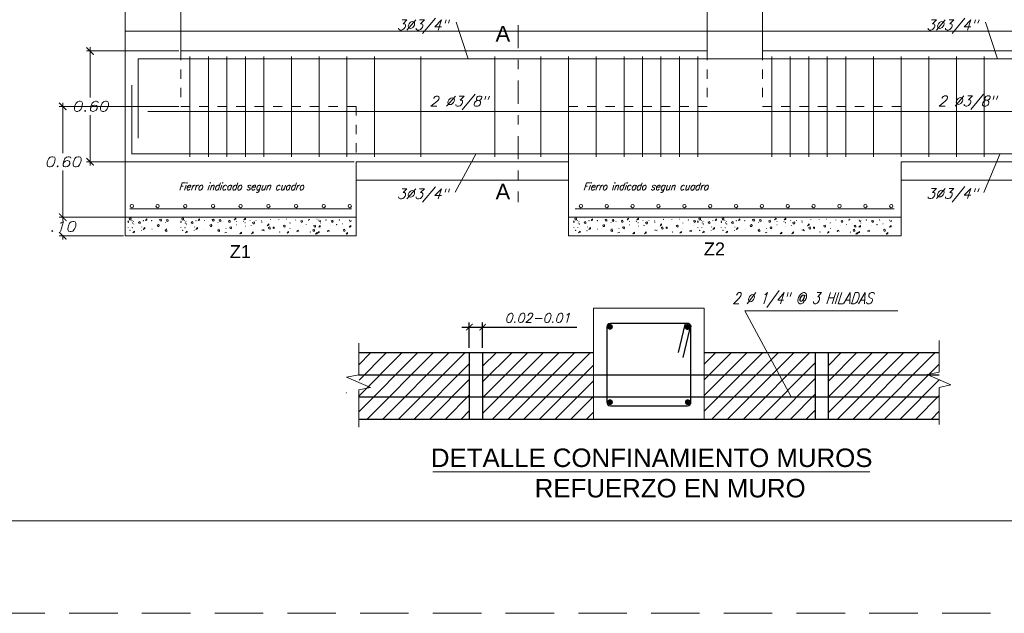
# Model space of a CAD drawing. Header units: metres. Extents: x -11 to 490, y -19 to 215.
# Tile 2 of 73: x 8.19 to 18.85, y -6.59 to -0.16. Entities that reach past the tile are written whole.
import ezdxf
from ezdxf.enums import TextEntityAlignment as Align

# ---------------------------------------------------------------- set-up
doc = ezdxf.new("R2010")
doc.units = ezdxf.units.M
for name, pattern in [('DASHDOT2', [0.5, 0.25, -0.125, 0, -0.125]), ('DASHED', [19.05, 12.7, -6.35]), ('HIDDEN', [0.375, 0.25, -0.125])]:
    doc.linetypes.add(name, pattern=pattern)
for name, color, linetype, lineweight in [('ARMADURA', 4, 'Continuous', 25), ('COTAS', 9, 'Continuous', 13), ('LAYER2', 1, 'Continuous', 20), ('PL0.15', 1, 'Continuous', 15), ('pl0.25', 2, 'Continuous', 25), ('Pluma 0.2', 252, 'Continuous', 20), ('PLUMA 0.25', 2, 'Continuous', 25), ('Pluma Nº 0.1', 1, 'Continuous', 9), ('TEXTO', 14, 'Continuous', 40), ('Textos', 7, 'Continuous', 0)]:
    doc.layers.add(name, color=color, linetype=linetype, lineweight=lineweight)
for name, color, linetype in [('CIMENTACION', 7, 'Continuous'), ('Cimentación Corte', 2, 'Continuous'), ('FIERRO', 5, 'Continuous'), ('LAYER8', 21, 'Continuous'), ('VIGAS', 2, 'Continuous')]:
    doc.layers.add(name, color=color, linetype=linetype)
doc.layers.add('no se imprime', color=8, linetype='DASHED', plot=False)
doc.layers.add('VIGAS DE CIMENTACION', color=6, linetype='Continuous', lineweight=30, true_color=0xff00ff)
doc.styles.add('ARIAL', font='arial.ttf', dxfattribs={"width": 0.95})
doc.styles.add('ARIALREG', font='arial.ttf')
doc.styles.add('INDICACIONES', font='romans.shx', dxfattribs={"width": 1.2, "oblique": 15})
doc.styles.add('S', font='romans.shx', dxfattribs={"oblique": 15})
doc.styles.add('SANSSERIFBOLD', font='arial.ttf')
doc.styles.add('STYLE5', font='romans.shx', dxfattribs={"width": 0.8})
doc.dimstyles.new('1-25', dxfattribs={"dimtxt": 0.08, "dimasz": 0.09, "dimexe": 0.09, "dimexo": 0.15, "dimgap": 0.05, "dimtad": 1, "dimtih": 1, "dimtoh": 1, "dimlfac": 0.4, "dimzin": 4, "dimdsep": 46, "dimtxsty": 'S', "dimblk1": 'OBLIQUE', "dimblk2": 'OBLIQUE', "dimsah": 1, "dimcen": 0.06, "dimdle": 0.1, "dimclrd": 1, "dimclre": 1, "dimclrt": 3, "dimadec": 0, "dimazin": 0, "dimtfac": 1, "dimtix": 1, "dimtmove": 0, "dimatfit": 3, "dimldrblk": 'OBLIQUE', "dimfxl": 1, "dimtolj": 1, "dimtzin": 0, "dimarcsym": 0})
doc.dimstyles.new('PLANTA-25', dxfattribs={"dimtxt": 0.085, "dimasz": 0.045, "dimexe": 0.04, "dimexo": 0.02, "dimgap": 0.018, "dimtad": 1, "dimtih": 1, "dimtoh": 1, "dimlfac": 0.5, "dimzin": 4, "dimdsep": 46, "dimtxsty": 'INDICACIONES', "dimblk": 'ARCHTICK', "dimcen": 0, "dimdle": 0.04, "dimclrd": 1, "dimclre": 1, "dimclrt": 3, "dimadec": 0, "dimazin": 0, "dimtfac": 1, "dimtmove": 2, "dimatfit": 3, "dimfxl": 1, "dimtolj": 1, "dimtzin": 4, "dimlwd": 5, "dimlwe": 5, "dimarcsym": 0})
pattern_1 = [(45, (-18.29816, 5.49019), (-0.0848528, 0.0848528), [])]

# ---------------------------------------------------------------- blocks, each defined once
blk = doc.blocks.new('_ARCHTICK')
at = {"color": 0, "linetype": 'ByBlock', "const_width": 0.15}
blk.add_lwpolyline([(-0.5, -0.5), (0.5, 0.5)], dxfattribs=at)
blk = doc.blocks.new('*D392')
at = {"layer": 'Defpoints', "color": 0, "lineweight": 5, "ltscale": 0.25, "transparency": 16777216}
for p in [(9.929, -1.098), (8.652, -2.298), (9.929, -2.298)]:
    blk.add_point(p, dxfattribs=at)
at = {"layer": 'Pluma Nº 0.1', "color": 1, "lineweight": 5, "ltscale": 0.25, "transparency": 16777216}
for p, q in [((8.652, -1.058), (8.652, -1.603)), ((9.909, -1.098), (8.612, -1.098)), ((8.652, -2.338), (8.652, -1.793)), ((9.909, -2.298), (8.612, -2.298))]:
    blk.add_line(p, q, dxfattribs=at)
at = {"layer": 'Pluma Nº 0.1', "color": 1, "lineweight": 5, "ltscale": 0.25, "transparency": 16777216, "xscale": 0.08, "yscale": 0.08, "zscale": 0.08}
for p, rotation in [((8.652, -1.098), 90), ((8.652, -2.298), 270)]:
    blk.add_blockref('_ARCHTICK', p, dxfattribs=dict(at, rotation=rotation))
at = {"layer": 'Pluma Nº 0.1', "color": 3, "ltscale": 0.25, "transparency": 16777216, "insert": (8.652, -1.698), "char_height": 0.11, "attachment_point": 5, "style": 'INDICACIONES'}
blk.add_mtext('\\A1;0.60', dxfattribs=at)
blk = doc.blocks.new('*D393')
at = {"layer": 'Defpoints', "color": 0, "lineweight": 5, "ltscale": 0.25, "transparency": 16777216}
for p in [(9.929, -0.498), (8.948, -1.698), (11.829, -1.698)]:
    blk.add_point(p, dxfattribs=at)
at = {"layer": 'Pluma Nº 0.1', "color": 1, "lineweight": 5, "ltscale": 0.25, "transparency": 16777216}
for p, q in [((9.909, -0.498), (8.908, -0.498)), ((8.948, -0.458), (8.948, -1.003)), ((8.948, -1.738), (8.948, -1.193)), ((11.809, -1.698), (8.908, -1.698))]:
    blk.add_line(p, q, dxfattribs=at)
at = {"layer": 'Pluma Nº 0.1', "color": 1, "lineweight": 5, "ltscale": 0.25, "transparency": 16777216, "xscale": 0.08, "yscale": 0.08, "zscale": 0.08}
for p, rotation in [((8.948, -0.498), 90), ((8.948, -1.698), 270)]:
    blk.add_blockref('_ARCHTICK', p, dxfattribs=dict(at, rotation=rotation))
at = {"layer": 'Pluma Nº 0.1', "color": 3, "ltscale": 0.25, "transparency": 16777216, "insert": (8.948, -1.098), "char_height": 0.11, "attachment_point": 5, "style": 'INDICACIONES'}
blk.add_mtext('\\A1;0.60', dxfattribs=at)
blk = doc.blocks.new('*D395')
at = {"layer": 'Defpoints', "color": 0, "lineweight": 5, "ltscale": 0.25, "transparency": 16777216}
for p in [(9.329, -2.298), (8.652, -2.498), (9.329, -2.498)]:
    blk.add_point(p, dxfattribs=at)
at = {"layer": 'Pluma Nº 0.1', "color": 1, "lineweight": 5, "ltscale": 0.25, "transparency": 16777216}
for p, q in [((9.309, -2.298), (8.612, -2.298)), ((8.652, -2.258), (8.652, -2.303)), ((9.309, -2.498), (8.612, -2.498)), ((8.652, -2.538), (8.652, -2.493))]:
    blk.add_line(p, q, dxfattribs=at)
at = {"layer": 'Pluma Nº 0.1', "color": 1, "lineweight": 5, "ltscale": 0.25, "transparency": 16777216, "xscale": 0.08, "yscale": 0.08, "zscale": 0.08}
for p, rotation in [((8.652, -2.298), 90), ((8.652, -2.498), 270)]:
    blk.add_blockref('_ARCHTICK', p, dxfattribs=dict(at, rotation=rotation))
at = {"layer": 'Pluma Nº 0.1', "color": 3, "ltscale": 0.25, "transparency": 16777216, "insert": (8.652, -2.398), "char_height": 0.11, "attachment_point": 5, "style": 'INDICACIONES'}
blk.add_mtext('\\A1;.10', dxfattribs=at)
blk = doc.blocks.new('*D415')
at = {"layer": 'COTAS', "color": 1, "lineweight": -2, "ltscale": 0.02, "transparency": 16777216}
for p, q in [((12.974, -3.488), (13.198, -3.488)), ((13.054, -3.714), (13.054, -3.438)), ((13.198, -3.714), (13.198, -3.438)), ((13.198, -3.488), (14.218, -3.488))]:
    blk.add_line(p, q, dxfattribs=at)
at = {"layer": 'Defpoints', "color": 0, "lineweight": 5, "ltscale": 0.02, "transparency": 16777216}
for p in [(13.198, -3.488), (13.054, -3.764), (13.198, -3.764)]:
    blk.add_point(p, dxfattribs=at)
at = {"layer": 'COTAS', "color": 1, "lineweight": -2, "ltscale": 0.02, "transparency": 16777216, "xscale": 0.07, "yscale": 0.07, "zscale": 0.07, "rotation": 180}
blk.add_blockref('_ARCHTICK', (13.054, -3.488), dxfattribs=at)
at = {"layer": 'COTAS', "color": 1, "lineweight": -2, "ltscale": 0.02, "transparency": 16777216, "xscale": 0.07, "yscale": 0.07, "zscale": 0.07}
blk.add_blockref('_ARCHTICK', (13.198, -3.488), dxfattribs=at)
at = {"layer": 'COTAS', "color": 3, "ltscale": 0.02, "transparency": 16777216, "insert": (13.793, -3.388), "char_height": 0.1, "attachment_point": 5, "style": 'S'}
blk.add_mtext('\\A1;0.02-0.01', dxfattribs=at)
blk = doc.blocks.new('_Oblique')
at = {"color": 0, "linetype": 'ByBlock', "lineweight": -2}
blk.add_line((-0.5, -0.5), (0.5, 0.5), dxfattribs=at)

msp = doc.modelspace()

# ---------------------------------------------------------------- hatches: boundary and pattern name
at = {"layer": 'PL0.15', "linetype": 'Continuous', "lineweight": 5}
h = msp.add_hatch(dxfattribs=at)
h.set_pattern_fill('ANSI31,_I', color=251, scale=0.96, style=2)
h.set_pattern_definition(pattern_1)
h.paths.add_polyline_path([(13.054, -3.764), (11.854, -3.764), (11.854, -4.045, 0.485024), (11.884, -4.069), (11.998, -4.041), (11.71, -4.206), (11.825, -4.179, -0.485024), (11.854, -4.202), (11.854, -4.484), (13.054, -4.484)])
h = msp.add_hatch(dxfattribs=at)
h.set_pattern_fill('ANSI31,_I', color=251, scale=0.96, style=2)
h.set_pattern_definition(pattern_1)
h.paths.add_polyline_path([(14.398, -3.764), (13.198, -3.764), (13.198, -4.484), (14.398, -4.484)])
h = msp.add_hatch(dxfattribs=at)
h.set_pattern_fill('ANSI31,_I', color=251, scale=0.96, style=2)
h.set_pattern_definition(pattern_1)
h.paths.add_polyline_path([(15.598, -3.764), (15.598, -4.484), (16.798, -4.484), (16.798, -3.764)])
h = msp.add_hatch(dxfattribs=at)
h.set_pattern_fill('ANSI31,_I', color=251, scale=0.96, style=2)
h.set_pattern_definition(pattern_1)
h.paths.add_polyline_path([(16.942, -3.764), (16.942, -4.484), (18.142, -4.484), (18.142, -4.202, 0.485024), (18.113, -4.179), (17.998, -4.206), (18.286, -4.041), (18.172, -4.069, -0.485024), (18.142, -4.045), (18.142, -3.764)])

# ---------------------------------------------------------------- linework, layer by layer
at = {"layer": 'ARMADURA', "color": 1, "linetype": 'Continuous', "lineweight": 5}
for p, q in [((12.912, -0.185), (13.042, -0.584)), ((18.644, -0.185), (18.774, -0.584)), ((12.9, -2.026), (13.127, -1.608)), ((18.623, -2.03), (18.803, -1.608))]:
    msp.add_line(p, q, dxfattribs=at)
at = {"layer": 'ARMADURA', "color": 4, "linetype": 'DASHDOT2', "lineweight": 5}
msp.add_line((13.582, -0.219), (13.582, -2.134), dxfattribs=at)
at = {"layer": 'ARMADURA', "lineweight": -2, "ltscale": 0.5}
for p, q in [((11.854, -4.004), (18.142, -4.004)), ((11.854, -4.244), (18.142, -4.244))]:
    msp.add_line(p, q, dxfattribs=at)
at = {"layer": 'CIMENTACION', "color": 1, "linetype": 'HIDDEN', "lineweight": 5, "ltscale": 0.35}
for p, q in [((9.929, -0.498), (9.929, -1.098)), ((15.629, -0.498), (15.629, -1.098)), ((16.229, -0.498), (16.229, -1.098))]:
    msp.add_line(p, q, dxfattribs=at)
at = {"layer": 'CIMENTACION', "color": 9, "linetype": 'Continuous', "lineweight": 5}
for p, q in [((10.029, -0.559), (10.029, -1.643)), ((10.229, -0.559), (10.229, -1.643)), ((10.429, -0.559), (10.429, -1.643)), ((10.629, -0.559), (10.629, -1.643)), ((10.829, -0.559), (10.829, -1.643)), ((11.129, -0.559), (11.129, -1.643)), ((11.429, -0.559), (11.429, -1.643)), ((11.729, -0.559), (11.729, -1.643)), ((12.029, -0.559), (12.029, -1.643)), ((12.529, -0.559), (12.529, -1.643)), ((13.329, -0.559), (13.329, -1.643)), ((13.829, -0.559), (13.829, -1.643)), ((14.129, -0.559), (14.129, -1.643)), ((14.429, -0.559), (14.429, -1.643)), ((14.729, -0.559), (14.729, -1.643)), ((14.929, -0.559), (14.929, -1.643)), ((15.129, -0.559), (15.129, -1.643)), ((15.329, -0.559), (15.329, -1.643)), ((15.529, -0.559), (15.529, -1.643)), ((16.329, -0.559), (16.329, -1.643)), ((16.529, -0.559), (16.529, -1.643)), ((16.729, -0.559), (16.729, -1.643)), ((16.929, -0.559), (16.929, -1.643)), ((17.129, -0.559), (17.129, -1.643)), ((17.429, -0.559), (17.429, -1.643)), ((17.729, -0.559), (17.729, -1.643)), ((18.029, -0.559), (18.029, -1.643)), ((18.329, -0.559), (18.329, -1.643)), ((18.629, -0.559), (18.629, -1.643))]:
    msp.add_line(p, q, dxfattribs=at)
at = {"layer": 'CIMENTACION', "color": 4, "linetype": 'Continuous', "lineweight": 5}
msp.add_line((9.573, -1.153), (21.073, -1.153), dxfattribs=at)
at = {"layer": 'CIMENTACION', "color": 144, "linetype": 'Continuous', "lineweight": 9}
for p, q in [((9.358, -2.337), (9.363, -2.349)), ((9.372, -2.311), (9.386, -2.305)), ((9.376, -2.325), (9.372, -2.311)), ((9.389, -2.326), (9.376, -2.325)), ((9.386, -2.305), (9.391, -2.317)), ((9.391, -2.317), (9.389, -2.326)), ((9.472, -2.35), (9.486, -2.345)), ((9.486, -2.345), (9.491, -2.356)), ((9.564, -2.316), (9.547, -2.335)), ((9.547, -2.335), (9.564, -2.33)), ((9.564, -2.33), (9.564, -2.316)), ((9.701, -2.324), (9.715, -2.318)), ((9.705, -2.338), (9.701, -2.324)), ((9.718, -2.34), (9.705, -2.338)), ((9.715, -2.318), (9.72, -2.33)), ((9.72, -2.33), (9.718, -2.34)), ((9.774, -2.328), (9.788, -2.322)), ((9.778, -2.342), (9.774, -2.328)), ((9.791, -2.344), (9.778, -2.342)), ((9.788, -2.322), (9.793, -2.334)), ((9.793, -2.334), (9.791, -2.344)), ((9.929, -2.337), (9.933, -2.349)), ((9.942, -2.311), (9.956, -2.305)), ((9.946, -2.325), (9.942, -2.311)), ((9.96, -2.326), (9.946, -2.325)), ((9.956, -2.305), (9.961, -2.317)), ((9.961, -2.317), (9.96, -2.326)), ((10.042, -2.35), (10.057, -2.345)), ((10.057, -2.345), (10.061, -2.356)), ((10.134, -2.316), (10.117, -2.335)), ((10.117, -2.335), (10.134, -2.33)), ((10.134, -2.33), (10.134, -2.316)), ((10.271, -2.324), (10.285, -2.318)), ((10.275, -2.338), (10.271, -2.324)), ((10.289, -2.34), (10.275, -2.338)), ((10.285, -2.318), (10.29, -2.33)), ((10.29, -2.33), (10.289, -2.34)), ((10.344, -2.328), (10.359, -2.322)), ((10.348, -2.342), (10.344, -2.328)), ((10.362, -2.344), (10.348, -2.342)), ((10.359, -2.322), (10.363, -2.334)), ((10.363, -2.334), (10.362, -2.344)), ((10.446, -2.337), (10.46, -2.331)), ((10.45, -2.351), (10.446, -2.337)), ((10.46, -2.331), (10.464, -2.343)), ((10.464, -2.343), (10.463, -2.352)), ((10.525, -2.307), (10.508, -2.326)), ((10.508, -2.326), (10.525, -2.321)), ((10.525, -2.321), (10.525, -2.307)), ((10.632, -2.308), (10.614, -2.327)), ((10.614, -2.327), (10.632, -2.322)), ((10.632, -2.322), (10.632, -2.308)), ((11.229, -2.337), (11.243, -2.332)), ((11.233, -2.351), (11.229, -2.337)), ((11.243, -2.332), (11.248, -2.343)), ((11.248, -2.343), (11.246, -2.353)), ((11.428, -2.342), (11.424, -2.328)), ((11.441, -2.343), (11.428, -2.342)), ((11.443, -2.334), (11.441, -2.343)), ((11.56, -2.337), (11.574, -2.332)), ((11.564, -2.351), (11.56, -2.337)), ((11.574, -2.332), (11.579, -2.343)), ((11.579, -2.343), (11.577, -2.353)), ((11.759, -2.342), (11.755, -2.328)), ((11.772, -2.343), (11.759, -2.342)), ((11.774, -2.334), (11.772, -2.343)), ((14.183, -2.337), (14.188, -2.349)), ((14.197, -2.311), (14.211, -2.305)), ((14.2, -2.325), (14.197, -2.311)), ((14.214, -2.326), (14.2, -2.325)), ((14.211, -2.305), (14.215, -2.317)), ((14.215, -2.317), (14.214, -2.326)), ((14.297, -2.35), (14.311, -2.345)), ((14.311, -2.345), (14.316, -2.356)), ((14.389, -2.316), (14.372, -2.335)), ((14.372, -2.335), (14.389, -2.33)), ((14.389, -2.33), (14.389, -2.316)), ((14.525, -2.324), (14.54, -2.318)), ((14.529, -2.338), (14.525, -2.324)), ((14.543, -2.34), (14.529, -2.338)), ((14.54, -2.318), (14.544, -2.33)), ((14.544, -2.33), (14.543, -2.34)), ((14.599, -2.328), (14.613, -2.322)), ((14.603, -2.342), (14.599, -2.328)), ((14.616, -2.344), (14.603, -2.342)), ((14.613, -2.322), (14.618, -2.334)), ((14.618, -2.334), (14.616, -2.344)), ((14.7, -2.337), (14.714, -2.331)), ((14.704, -2.351), (14.7, -2.337)), ((14.714, -2.331), (14.719, -2.343)), ((14.719, -2.343), (14.717, -2.352)), ((14.779, -2.307), (14.762, -2.326)), ((14.762, -2.326), (14.779, -2.321)), ((14.779, -2.321), (14.779, -2.307)), ((14.886, -2.308), (14.869, -2.327)), ((14.869, -2.327), (14.886, -2.322)), ((14.886, -2.322), (14.886, -2.308)), ((15.483, -2.337), (15.497, -2.332)), ((15.487, -2.351), (15.483, -2.337)), ((15.497, -2.332), (15.502, -2.343)), ((15.502, -2.343), (15.5, -2.353)), ((15.526, -2.337), (15.53, -2.349)), ((15.539, -2.311), (15.554, -2.305)), ((15.543, -2.325), (15.539, -2.311)), ((15.557, -2.326), (15.543, -2.325)), ((15.554, -2.305), (15.558, -2.317)), ((15.558, -2.317), (15.557, -2.326)), ((15.64, -2.35), (15.654, -2.345)), ((15.654, -2.345), (15.658, -2.356)), ((15.732, -2.316), (15.714, -2.335)), ((15.714, -2.335), (15.732, -2.33)), ((15.732, -2.33), (15.732, -2.316)), ((15.779, -2.337), (15.783, -2.349)), ((15.792, -2.311), (15.806, -2.305)), ((15.796, -2.325), (15.792, -2.311)), ((15.81, -2.326), (15.796, -2.325)), ((15.806, -2.305), (15.811, -2.317)), ((15.811, -2.317), (15.81, -2.326)), ((15.892, -2.35), (15.907, -2.345)), ((15.907, -2.345), (15.911, -2.356)), ((15.984, -2.316), (15.967, -2.335)), ((15.967, -2.335), (15.984, -2.33)), ((15.984, -2.33), (15.984, -2.316)), ((16.121, -2.324), (16.135, -2.318)), ((16.125, -2.338), (16.121, -2.324)), ((16.139, -2.34), (16.125, -2.338)), ((16.135, -2.318), (16.14, -2.33)), ((16.14, -2.33), (16.139, -2.34)), ((16.194, -2.328), (16.209, -2.322)), ((16.198, -2.342), (16.194, -2.328)), ((16.212, -2.344), (16.198, -2.342)), ((16.209, -2.322), (16.213, -2.334)), ((16.213, -2.334), (16.212, -2.344)), ((16.296, -2.337), (16.31, -2.331)), ((16.3, -2.351), (16.296, -2.337)), ((16.31, -2.331), (16.314, -2.343)), ((16.314, -2.343), (16.313, -2.352)), ((16.375, -2.307), (16.358, -2.326)), ((16.358, -2.326), (16.375, -2.321)), ((16.375, -2.321), (16.375, -2.307)), ((16.482, -2.308), (16.464, -2.327)), ((16.464, -2.327), (16.482, -2.322)), ((16.482, -2.322), (16.482, -2.308)), ((17.079, -2.337), (17.093, -2.332)), ((17.083, -2.351), (17.079, -2.337)), ((17.093, -2.332), (17.098, -2.343)), ((17.098, -2.343), (17.096, -2.353)), ((17.278, -2.342), (17.274, -2.328)), ((17.291, -2.343), (17.278, -2.342)), ((17.293, -2.334), (17.291, -2.343)), ((17.41, -2.337), (17.424, -2.332)), ((17.414, -2.351), (17.41, -2.337)), ((17.424, -2.332), (17.429, -2.343)), ((17.429, -2.343), (17.427, -2.353)), ((17.609, -2.342), (17.605, -2.328)), ((17.622, -2.343), (17.609, -2.342)), ((17.624, -2.334), (17.622, -2.343)), ((9.363, -2.349), (9.361, -2.358)), ((9.428, -2.448), (9.411, -2.467)), ((9.428, -2.463), (9.428, -2.448)), ((9.476, -2.364), (9.472, -2.35)), ((9.489, -2.366), (9.476, -2.364)), ((9.491, -2.356), (9.489, -2.366)), ((9.541, -2.411), (9.524, -2.43)), ((9.524, -2.43), (9.541, -2.425)), ((9.541, -2.425), (9.541, -2.411)), ((9.676, -2.383), (9.69, -2.377)), ((9.68, -2.397), (9.676, -2.383)), ((9.693, -2.398), (9.68, -2.397)), ((9.69, -2.377), (9.695, -2.389)), ((9.695, -2.389), (9.693, -2.398)), ((9.76, -2.436), (9.775, -2.43)), ((9.764, -2.45), (9.76, -2.436)), ((9.778, -2.451), (9.764, -2.45)), ((9.775, -2.43), (9.779, -2.442)), ((9.779, -2.442), (9.778, -2.451)), ((9.933, -2.349), (9.932, -2.358)), ((9.999, -2.448), (9.982, -2.467)), ((9.999, -2.463), (9.999, -2.448)), ((10.046, -2.364), (10.042, -2.35)), ((10.06, -2.366), (10.046, -2.364)), ((10.061, -2.356), (10.06, -2.366)), ((10.111, -2.411), (10.094, -2.43)), ((10.094, -2.43), (10.111, -2.425)), ((10.111, -2.425), (10.111, -2.411)), ((10.246, -2.383), (10.26, -2.377)), ((10.25, -2.397), (10.246, -2.383)), ((10.263, -2.398), (10.25, -2.397)), ((10.26, -2.377), (10.265, -2.389)), ((10.265, -2.389), (10.263, -2.398)), ((10.331, -2.436), (10.345, -2.43)), ((10.335, -2.45), (10.331, -2.436)), ((10.348, -2.451), (10.335, -2.45)), ((10.345, -2.43), (10.35, -2.442)), ((10.35, -2.442), (10.348, -2.451)), ((10.463, -2.352), (10.45, -2.351)), ((10.46, -2.407), (10.474, -2.401)), ((10.464, -2.421), (10.46, -2.407)), ((10.477, -2.423), (10.464, -2.421)), ((10.474, -2.401), (10.479, -2.413)), ((10.479, -2.413), (10.477, -2.423)), ((10.708, -2.354), (10.723, -2.348)), ((10.712, -2.368), (10.708, -2.354)), ((10.726, -2.369), (10.712, -2.368)), ((10.723, -2.348), (10.727, -2.36)), ((10.727, -2.36), (10.726, -2.369)), ((10.814, -2.427), (10.815, -2.426)), ((10.832, -2.444), (10.832, -2.443)), ((10.832, -2.443), (10.832, -2.443)), ((10.882, -2.371), (10.865, -2.39)), ((10.865, -2.39), (10.882, -2.385)), ((10.879, -2.41), (10.893, -2.404)), ((10.883, -2.424), (10.879, -2.41)), ((10.882, -2.385), (10.882, -2.371)), ((10.896, -2.426), (10.883, -2.424)), ((10.893, -2.404), (10.898, -2.416)), ((10.898, -2.416), (10.896, -2.426)), ((11.041, -2.389), (11.055, -2.384)), ((11.045, -2.404), (11.041, -2.389)), ((11.058, -2.405), (11.045, -2.404)), ((11.055, -2.384), (11.06, -2.396)), ((11.06, -2.396), (11.058, -2.405)), ((11.098, -2.451), (11.081, -2.47)), ((11.098, -2.465), (11.098, -2.451)), ((11.188, -2.444), (11.202, -2.439)), ((11.192, -2.458), (11.188, -2.444)), ((11.202, -2.439), (11.207, -2.451)), ((11.246, -2.353), (11.233, -2.351)), ((11.359, -2.435), (11.373, -2.429)), ((11.363, -2.449), (11.359, -2.435)), ((11.377, -2.45), (11.363, -2.449)), ((11.372, -2.389), (11.386, -2.384)), ((11.375, -2.404), (11.372, -2.389)), ((11.373, -2.429), (11.378, -2.441)), ((11.389, -2.405), (11.375, -2.404)), ((11.378, -2.441), (11.377, -2.45)), ((11.386, -2.384), (11.39, -2.396)), ((11.39, -2.396), (11.389, -2.405)), ((11.429, -2.451), (11.412, -2.47)), ((11.44, -2.386), (11.423, -2.405)), ((11.423, -2.405), (11.44, -2.401)), ((11.429, -2.465), (11.429, -2.451)), ((11.44, -2.401), (11.44, -2.386)), ((11.518, -2.444), (11.533, -2.439)), ((11.522, -2.458), (11.518, -2.444)), ((11.533, -2.439), (11.537, -2.451)), ((11.577, -2.353), (11.564, -2.351)), ((11.69, -2.435), (11.704, -2.429)), ((11.694, -2.449), (11.69, -2.435)), ((11.707, -2.45), (11.694, -2.449)), ((11.704, -2.429), (11.709, -2.441)), ((11.709, -2.441), (11.707, -2.45)), ((11.771, -2.386), (11.753, -2.405)), ((11.753, -2.405), (11.771, -2.401)), ((11.771, -2.401), (11.771, -2.386)), ((14.188, -2.349), (14.186, -2.358)), ((14.253, -2.448), (14.236, -2.467)), ((14.253, -2.463), (14.253, -2.448)), ((14.301, -2.364), (14.297, -2.35)), ((14.314, -2.366), (14.301, -2.364)), ((14.316, -2.356), (14.314, -2.366)), ((14.366, -2.411), (14.349, -2.43)), ((14.349, -2.43), (14.366, -2.425)), ((14.366, -2.425), (14.366, -2.411)), ((14.5, -2.383), (14.515, -2.377)), ((14.504, -2.397), (14.5, -2.383)), ((14.518, -2.398), (14.504, -2.397)), ((14.515, -2.377), (14.519, -2.389)), ((14.519, -2.389), (14.518, -2.398)), ((14.585, -2.436), (14.599, -2.43)), ((14.589, -2.45), (14.585, -2.436)), ((14.603, -2.451), (14.589, -2.45)), ((14.599, -2.43), (14.604, -2.442)), ((14.604, -2.442), (14.603, -2.451)), ((14.717, -2.352), (14.704, -2.351)), ((14.714, -2.407), (14.728, -2.401)), ((14.718, -2.421), (14.714, -2.407)), ((14.732, -2.423), (14.718, -2.421)), ((14.728, -2.401), (14.733, -2.413)), ((14.733, -2.413), (14.732, -2.423)), ((14.963, -2.354), (14.977, -2.348)), ((14.967, -2.368), (14.963, -2.354)), ((14.98, -2.369), (14.967, -2.368)), ((14.977, -2.348), (14.982, -2.36)), ((14.982, -2.36), (14.98, -2.369)), ((15.068, -2.427), (15.069, -2.426)), ((15.086, -2.444), (15.086, -2.443)), ((15.086, -2.443), (15.086, -2.443)), ((15.136, -2.371), (15.119, -2.39)), ((15.119, -2.39), (15.136, -2.385)), ((15.133, -2.41), (15.147, -2.404)), ((15.137, -2.424), (15.133, -2.41)), ((15.136, -2.385), (15.136, -2.371)), ((15.15, -2.426), (15.137, -2.424)), ((15.147, -2.404), (15.152, -2.416)), ((15.152, -2.416), (15.15, -2.426)), ((15.295, -2.389), (15.309, -2.384)), ((15.299, -2.404), (15.295, -2.389)), ((15.312, -2.405), (15.299, -2.404)), ((15.309, -2.384), (15.314, -2.396)), ((15.314, -2.396), (15.312, -2.405)), ((15.352, -2.451), (15.335, -2.47)), ((15.352, -2.465), (15.352, -2.451)), ((15.442, -2.444), (15.456, -2.439)), ((15.446, -2.458), (15.442, -2.444)), ((15.456, -2.439), (15.461, -2.451)), ((15.5, -2.353), (15.487, -2.351)), ((15.53, -2.349), (15.529, -2.358)), ((15.596, -2.448), (15.579, -2.467)), ((15.596, -2.463), (15.596, -2.448)), ((15.643, -2.364), (15.64, -2.35)), ((15.657, -2.366), (15.643, -2.364)), ((15.658, -2.356), (15.657, -2.366)), ((15.708, -2.411), (15.691, -2.43)), ((15.691, -2.43), (15.708, -2.425)), ((15.708, -2.425), (15.708, -2.411)), ((15.783, -2.349), (15.782, -2.358)), ((15.849, -2.448), (15.832, -2.467)), ((15.849, -2.463), (15.849, -2.448)), ((15.896, -2.364), (15.892, -2.35)), ((15.91, -2.366), (15.896, -2.364)), ((15.911, -2.356), (15.91, -2.366)), ((15.961, -2.411), (15.944, -2.43)), ((15.944, -2.43), (15.961, -2.425)), ((15.961, -2.425), (15.961, -2.411)), ((16.096, -2.383), (16.11, -2.377)), ((16.1, -2.397), (16.096, -2.383)), ((16.113, -2.398), (16.1, -2.397)), ((16.11, -2.377), (16.115, -2.389)), ((16.115, -2.389), (16.113, -2.398)), ((16.181, -2.436), (16.195, -2.43)), ((16.185, -2.45), (16.181, -2.436)), ((16.198, -2.451), (16.185, -2.45)), ((16.195, -2.43), (16.2, -2.442)), ((16.2, -2.442), (16.198, -2.451)), ((16.313, -2.352), (16.3, -2.351)), ((16.31, -2.407), (16.324, -2.401)), ((16.314, -2.421), (16.31, -2.407)), ((16.327, -2.423), (16.314, -2.421)), ((16.324, -2.401), (16.329, -2.413)), ((16.329, -2.413), (16.327, -2.423)), ((16.558, -2.354), (16.573, -2.348)), ((16.562, -2.368), (16.558, -2.354)), ((16.576, -2.369), (16.562, -2.368)), ((16.573, -2.348), (16.577, -2.36)), ((16.577, -2.36), (16.576, -2.369)), ((16.664, -2.427), (16.665, -2.426)), ((16.682, -2.444), (16.682, -2.443)), ((16.682, -2.443), (16.682, -2.443)), ((16.732, -2.371), (16.715, -2.39)), ((16.715, -2.39), (16.732, -2.385)), ((16.729, -2.41), (16.743, -2.404)), ((16.733, -2.424), (16.729, -2.41)), ((16.732, -2.385), (16.732, -2.371)), ((16.746, -2.426), (16.733, -2.424)), ((16.743, -2.404), (16.748, -2.416)), ((16.748, -2.416), (16.746, -2.426)), ((16.891, -2.389), (16.905, -2.384)), ((16.895, -2.404), (16.891, -2.389)), ((16.908, -2.405), (16.895, -2.404)), ((16.905, -2.384), (16.91, -2.396)), ((16.91, -2.396), (16.908, -2.405)), ((16.948, -2.451), (16.931, -2.47)), ((16.948, -2.465), (16.948, -2.451)), ((17.038, -2.444), (17.052, -2.439)), ((17.042, -2.458), (17.038, -2.444)), ((17.052, -2.439), (17.057, -2.451)), ((17.096, -2.353), (17.083, -2.351)), ((17.209, -2.435), (17.223, -2.429)), ((17.213, -2.449), (17.209, -2.435)), ((17.227, -2.45), (17.213, -2.449)), ((17.222, -2.389), (17.236, -2.384)), ((17.225, -2.404), (17.222, -2.389)), ((17.223, -2.429), (17.228, -2.441)), ((17.239, -2.405), (17.225, -2.404)), ((17.228, -2.441), (17.227, -2.45)), ((17.236, -2.384), (17.24, -2.396)), ((17.24, -2.396), (17.239, -2.405)), ((17.279, -2.451), (17.262, -2.47)), ((17.29, -2.386), (17.273, -2.405)), ((17.273, -2.405), (17.29, -2.401)), ((17.279, -2.465), (17.279, -2.451)), ((17.29, -2.401), (17.29, -2.386)), ((17.368, -2.444), (17.383, -2.439)), ((17.372, -2.458), (17.368, -2.444)), ((17.383, -2.439), (17.387, -2.451)), ((17.427, -2.353), (17.414, -2.351)), ((17.54, -2.435), (17.554, -2.429)), ((17.544, -2.449), (17.54, -2.435)), ((17.557, -2.45), (17.544, -2.449)), ((17.554, -2.429), (17.559, -2.441)), ((17.559, -2.441), (17.557, -2.45)), ((17.621, -2.386), (17.603, -2.405)), ((17.603, -2.405), (17.621, -2.401)), ((17.621, -2.401), (17.621, -2.386)), ((10.408, -2.467), (10.425, -2.463)), ((10.588, -2.459), (10.571, -2.478)), ((10.571, -2.478), (10.588, -2.473)), ((10.588, -2.473), (10.588, -2.459)), ((10.713, -2.458), (10.696, -2.477)), ((10.696, -2.477), (10.713, -2.472)), ((10.713, -2.472), (10.713, -2.458)), ((11.081, -2.47), (11.098, -2.465)), ((11.406, -2.464), (11.389, -2.483)), ((11.389, -2.483), (11.406, -2.478)), ((11.406, -2.478), (11.406, -2.464)), ((11.412, -2.47), (11.429, -2.465)), ((11.736, -2.464), (11.719, -2.483)), ((11.719, -2.483), (11.736, -2.478)), ((11.736, -2.478), (11.736, -2.464)), ((14.662, -2.467), (14.679, -2.463)), ((14.842, -2.459), (14.825, -2.478)), ((14.825, -2.478), (14.842, -2.473)), ((14.842, -2.473), (14.842, -2.459)), ((14.967, -2.458), (14.95, -2.477)), ((14.95, -2.477), (14.967, -2.472)), ((14.967, -2.472), (14.967, -2.458)), ((15.335, -2.47), (15.352, -2.465)), ((16.258, -2.467), (16.275, -2.463)), ((16.438, -2.459), (16.421, -2.478)), ((16.421, -2.478), (16.438, -2.473)), ((16.438, -2.473), (16.438, -2.459)), ((16.563, -2.458), (16.546, -2.477)), ((16.546, -2.477), (16.563, -2.472)), ((16.563, -2.472), (16.563, -2.458)), ((16.931, -2.47), (16.948, -2.465)), ((17.256, -2.464), (17.239, -2.483)), ((17.239, -2.483), (17.256, -2.478)), ((17.256, -2.478), (17.256, -2.464)), ((17.262, -2.47), (17.279, -2.465)), ((17.586, -2.464), (17.569, -2.483)), ((17.569, -2.483), (17.586, -2.478)), ((17.586, -2.478), (17.586, -2.464))]:
    msp.add_line(p, q, dxfattribs=at)
at = {"layer": 'CIMENTACION', "color": 1, "linetype": 'HIDDEN', "lineweight": 5, "ltscale": 0.35}
for points in [[(9.929, -1.098), (11.829, -1.098), (11.829, -1.698)], [(14.129, -1.698), (14.129, -1.098), (15.629, -1.098)], [(16.229, -1.098), (17.729, -1.101), (17.729, -1.698)]]:
    msp.add_lwpolyline(points, dxfattribs=at)
at = {"layer": 'CIMENTACION', "color": 144, "linetype": 'Continuous', "lineweight": 9}
for centre, radius in [((9.401, -2.336), 0.000981), ((9.417, -2.344), 0.000981), ((9.472, -2.316), 0.000981), ((9.524, -2.336), 0.000981), ((9.615, -2.336), 0.000981), ((9.782, -2.344), 0.000981), ((9.971, -2.336), 0.000981), ((9.987, -2.344), 0.000981), ((10.043, -2.316), 0.000981), ((10.094, -2.336), 0.000981), ((10.186, -2.336), 0.000981), ((10.353, -2.344), 0.000981), ((10.389, -2.344), 0.000981), ((10.536, -2.344), 0.000981), ((10.609, -2.342), 0.000981), ((10.68, -2.333), 0.000981), ((10.745, -2.334), 0.000981), ((10.805, -2.339), 0.000981), ((10.901, -2.322), 0.000981), ((10.992, -2.321), 0.000981), ((11.073, -2.319), 0.000981), ((11.172, -2.328), 0.000981), ((11.315, -2.328), 0.000981), ((11.323, -2.321), 0.000981), ((11.404, -2.319), 0.000981), ((11.502, -2.328), 0.000981), ((11.646, -2.328), 0.000981), ((14.225, -2.336), 0.000981), ((14.241, -2.344), 0.000981), ((14.297, -2.316), 0.000981), ((14.349, -2.336), 0.000981), ((14.44, -2.336), 0.000981), ((14.607, -2.344), 0.000981), ((14.643, -2.344), 0.000981), ((14.79, -2.344), 0.000981), ((14.863, -2.342), 0.000981), ((14.934, -2.333), 0.000981), ((14.999, -2.334), 0.000981), ((15.06, -2.339), 0.000981), ((15.155, -2.322), 0.000981), ((15.246, -2.321), 0.000981), ((15.327, -2.319), 0.000981), ((15.426, -2.328), 0.000981), ((15.568, -2.336), 0.000981), ((15.584, -2.344), 0.000981), ((15.64, -2.316), 0.000981), ((15.691, -2.336), 0.000981), ((15.821, -2.336), 0.000981), ((15.837, -2.344), 0.000981), ((15.893, -2.316), 0.000981), ((15.944, -2.336), 0.000981), ((16.036, -2.336), 0.000981), ((16.203, -2.344), 0.000981), ((16.239, -2.344), 0.000981), ((16.386, -2.344), 0.000981), ((16.459, -2.342), 0.000981), ((16.53, -2.333), 0.000981), ((16.595, -2.334), 0.000981), ((16.655, -2.339), 0.000981), ((16.751, -2.322), 0.000981), ((16.842, -2.321), 0.000981), ((16.923, -2.319), 0.000981), ((17.022, -2.328), 0.000981), ((17.165, -2.328), 0.000981), ((17.173, -2.321), 0.000981), ((17.254, -2.319), 0.000981), ((17.352, -2.328), 0.000981), ((17.496, -2.328), 0.000981), ((9.361, -2.412), 0.000981), ((9.381, -2.44), 0.000981), ((9.405, -2.412), 0.000981), ((9.409, -2.36), 0.000981), ((9.421, -2.372), 0.000981), ((9.504, -2.444), 0.000981), ((9.508, -2.404), 0.000981), ((9.619, -2.428), 0.000981), ((9.762, -2.356), 0.000981), ((9.762, -2.44), 0.000981), ((9.774, -2.424), 0.000981), ((9.931, -2.412), 0.000981), ((9.951, -2.44), 0.000981), ((9.975, -2.412), 0.000981), ((9.979, -2.36), 0.000981), ((9.991, -2.372), 0.000981), ((10.075, -2.444), 0.000981), ((10.079, -2.404), 0.000981), ((10.19, -2.428), 0.000981), ((10.333, -2.356), 0.000981), ((10.333, -2.44), 0.000981), ((10.345, -2.424), 0.000981), ((10.42, -2.42), 0.000981), ((10.536, -2.38), 0.000981), ((10.626, -2.358), 0.000981), ((10.628, -2.395), 0.000981), ((10.692, -2.386), 0.000981), ((10.807, -2.353), 0.000981), ((10.807, -2.437), 0.000981), ((10.82, -2.44), 0.000981), ((10.824, -2.432), 0.000239), ((10.833, -2.449), 0.000981), ((10.834, -2.427), 0.000237), ((10.936, -2.412), 0.0065), ((11.112, -2.36), 0.000981), ((11.112, -2.42), 0.000981), ((11.223, -2.388), 0.000981), ((11.287, -2.379), 0.000981), ((11.352, -2.369), 0.000981), ((11.443, -2.36), 0.000981), ((11.443, -2.42), 0.000981), ((11.554, -2.388), 0.000981), ((11.618, -2.379), 0.000981), ((11.683, -2.369), 0.000981), ((14.186, -2.412), 0.000981), ((14.206, -2.44), 0.000981), ((14.229, -2.412), 0.000981), ((14.233, -2.36), 0.000981), ((14.245, -2.372), 0.000981), ((14.329, -2.444), 0.000981), ((14.333, -2.404), 0.000981), ((14.444, -2.428), 0.000981), ((14.587, -2.356), 0.000981), ((14.587, -2.44), 0.000981), ((14.599, -2.424), 0.000981), ((14.675, -2.42), 0.000981), ((14.79, -2.38), 0.000981), ((14.881, -2.358), 0.000981), ((14.883, -2.395), 0.000981), ((14.946, -2.386), 0.000981), ((15.062, -2.353), 0.000981), ((15.062, -2.437), 0.000981), ((15.074, -2.44), 0.000981), ((15.078, -2.432), 0.000239), ((15.087, -2.449), 0.000981), ((15.088, -2.427), 0.000237), ((15.191, -2.412), 0.0065), ((15.366, -2.36), 0.000981), ((15.366, -2.42), 0.000981), ((15.477, -2.388), 0.000981), ((15.528, -2.412), 0.000981), ((15.548, -2.44), 0.000981), ((15.572, -2.412), 0.000981), ((15.576, -2.36), 0.000981), ((15.588, -2.372), 0.000981), ((15.672, -2.444), 0.000981), ((15.676, -2.404), 0.000981), ((15.781, -2.412), 0.000981), ((15.801, -2.44), 0.000981), ((15.825, -2.412), 0.000981), ((15.829, -2.36), 0.000981), ((15.841, -2.372), 0.000981), ((15.925, -2.444), 0.000981), ((15.929, -2.404), 0.000981), ((16.04, -2.428), 0.000981), ((16.183, -2.356), 0.000981), ((16.183, -2.44), 0.000981), ((16.195, -2.424), 0.000981), ((16.27, -2.42), 0.000981), ((16.386, -2.38), 0.000981), ((16.476, -2.358), 0.000981), ((16.478, -2.395), 0.000981), ((16.542, -2.386), 0.000981), ((16.657, -2.353), 0.000981), ((16.657, -2.437), 0.000981), ((16.67, -2.44), 0.000981), ((16.674, -2.432), 0.000239), ((16.683, -2.449), 0.000981), ((16.684, -2.427), 0.000237), ((16.786, -2.412), 0.0065), ((16.962, -2.36), 0.000981), ((16.962, -2.42), 0.000981), ((17.073, -2.388), 0.000981), ((17.137, -2.379), 0.000981), ((17.202, -2.369), 0.000981), ((17.293, -2.36), 0.000981), ((17.293, -2.42), 0.000981), ((17.404, -2.388), 0.000981), ((17.468, -2.379), 0.000981), ((17.533, -2.369), 0.000981), ((10.429, -2.463), 0.000981), ((11.001, -2.459), 0.000981), ((11.332, -2.459), 0.000981), ((14.683, -2.463), 0.000981), ((15.255, -2.459), 0.000981), ((16.279, -2.463), 0.000981), ((16.851, -2.459), 0.000981), ((17.182, -2.459), 0.000981)]:
    msp.add_circle(centre, radius, dxfattribs=at)
at = {"layer": 'Cimentación Corte', "color": 8, "linetype": 'Continuous', "lineweight": 5}
msp.add_line((12.658, -5.055), (17.389, -5.055), dxfattribs=at)
at = {"layer": 'FIERRO', "color": 4, "linetype": 'Continuous', "lineweight": 5}
for p, q in [((9.469, -1.441), (9.469, -0.582)), ((21.189, -0.583), (9.469, -0.583)), ((9.399, -1.614), (9.399, -0.867)), ((21.259, -1.613), (9.399, -1.613))]:
    msp.add_line(p, q, dxfattribs=at)
at = {"layer": 'FIERRO', "color": 4, "linetype": 'Continuous', "lineweight": 20}
for p, q in [((11.779, -2.208), (9.379, -2.208)), ((17.655, -2.208), (14.199, -2.208))]:
    msp.add_line(p, q, dxfattribs=at)
for centre in [(9.4, -2.177), (9.678, -2.177), (9.979, -2.177), (10.279, -2.177), (10.578, -2.177), (10.878, -2.177), (11.178, -2.177), (11.478, -2.177), (11.76, -2.177), (14.262, -2.177), (14.542, -2.177), (14.822, -2.177), (15.102, -2.177), (15.382, -2.177), (15.662, -2.177), (15.942, -2.177), (16.222, -2.177), (16.502, -2.177), (16.782, -2.177), (17.062, -2.177), (17.342, -2.177), (17.622, -2.177)]:
    msp.add_circle(centre, 0.018, dxfattribs=at)
at = {"layer": 'no se imprime', "color": 251, "linetype": 'HIDDEN', "lineweight": 5, "ltscale": 2.1}
msp.add_lwpolyline([(-3.828, -6.587), (-3.828, 23.913), (39.172, 23.913), (39.172, -6.587)], close=True, dxfattribs=at)
at = {"layer": 'PL0.15'}
for points in [[(11.857, -3.662), (11.857, -4.006), (11.726, -4.03), (11.983, -4.143), (11.857, -4.169), (11.857, -4.57)], [(18.142, -3.633), (18.142, -3.977), (18.011, -4.002), (18.268, -4.114), (18.142, -4.141), (18.142, -4.541)]]:
    msp.add_lwpolyline(points, dxfattribs=at)
at = {"layer": 'pl0.25', "lineweight": -2, "ltscale": 0.5}
for p, q in [((11.854, -3.764), (14.398, -3.764)), ((13.054, -3.764), (13.054, -4.484)), ((13.198, -3.764), (13.198, -4.484)), ((15.598, -3.764), (18.142, -3.764)), ((16.797, -3.764), (16.797, -4.484)), ((16.941, -3.764), (16.941, -4.484)), ((11.854, -4.484), (18.142, -4.484))]:
    msp.add_line(p, q, dxfattribs=at)
at = {"layer": 'pl0.25', "color": 3}
msp.add_lwpolyline([(15.368, -3.818), (15.443, -3.514, 0.668179), (15.416, -3.448), (14.581, -3.448, 0.414214), (14.542, -3.487), (14.542, -4.301, 0.414214), (14.581, -4.34), (15.416, -4.34, 0.414214), (15.454, -4.301), (15.454, -3.487, 0.668179), (15.389, -3.459), (15.314, -3.764)], format="xyb", dxfattribs=at)
at = {"layer": 'Pluma 0.2', "color": 4, "ltscale": 0.5}
msp.add_lwpolyline([(-2.828, 22.913), (38.172, 22.913), (38.172, -5.587), (-2.828, -5.587)], close=True, dxfattribs=at)
at = {"layer": 'PLUMA 0.25', "const_width": 0.0312}
for points in [[(14.562, -3.485, -1), (14.593, -3.485, -1)], [(15.432, -3.487, 1), (15.4, -3.487, 1)], [(14.562, -4.301, 1), (14.593, -4.301, 1)], [(15.435, -4.301, -1), (15.404, -4.301, -1)]]:
    msp.add_lwpolyline(points, format="xyb", close=True, dxfattribs=at)
at = {"layer": 'VIGAS', "color": 152, "linetype": 'Continuous', "lineweight": 5}
for p, q in [((21.329, -0.283), (9.329, -0.283)), ((17.695, -3.311), (16.036, -3.311)), ((16.036, -3.311), (16.538, -4.244))]:
    msp.add_line(p, q, dxfattribs=at)
at = {"layer": 'VIGAS', "color": 5, "linetype": 'Continuous', "lineweight": 20}
msp.add_lwpolyline([(14.398, -3.284), (15.598, -3.284), (15.598, -4.484), (14.398, -4.484)], close=True, dxfattribs=at)
at = {"layer": 'VIGAS DE CIMENTACION', "color": 3, "linetype": 'Continuous', "lineweight": 18}
for p, q in [((9.329, 1.068), (9.329, -2.298)), ((9.929, 1.068), (9.929, -0.498)), ((15.629, 1.068), (15.629, -0.498)), ((16.229, 1.068), (16.229, -0.498)), ((15.629, -0.498), (9.929, -0.498)), ((20.729, -0.498), (16.229, -0.498)), ((14.129, -1.698), (11.829, -1.698)), ((19.429, -1.698), (17.729, -1.698))]:
    msp.add_line(p, q, dxfattribs=at)
at = {"layer": 'VIGAS DE CIMENTACION', "color": 251, "linetype": 'Continuous', "lineweight": 5}
for p, q in [((14.129, -1.898), (11.829, -1.898)), ((19.429, -1.898), (17.729, -1.898))]:
    msp.add_line(p, q, dxfattribs=at)
at = {"layer": 'VIGAS DE CIMENTACION', "color": 3, "linetype": 'Continuous', "lineweight": 18}
for points in [[(11.829, -1.698), (11.829, -2.298), (9.329, -2.298)], [(17.729, -1.698), (17.729, -2.298), (14.129, -2.298), (14.129, -1.698)]]:
    msp.add_lwpolyline(points, dxfattribs=at)
at = {"layer": 'VIGAS DE CIMENTACION', "color": 8, "linetype": 'Continuous', "lineweight": 5}
for points in [[(11.829, -2.298), (9.329, -2.298), (9.329, -2.498), (11.829, -2.498)], [(17.729, -2.298), (14.129, -2.298), (14.129, -2.498), (17.729, -2.498)]]:
    msp.add_lwpolyline(points, close=True, dxfattribs=at)

# ---------------------------------------------------------------- texts
at = {"layer": 'LAYER2', "color": 7, "linetype": 'Continuous', "style": 'ARIALREG'}
for p in [(13.338, -0.397), (13.338, -2.106)]:
    msp.add_text('A', height=0.17, dxfattribs=at).set_placement(p)
at = {"layer": 'LAYER8', "color": 1, "style": 'SANSSERIFBOLD'}
for s, p in [('Z1', (10.461, -2.74)), ('Z2', (15.594, -2.711))]:
    msp.add_text(s, height=0.14, dxfattribs=at).set_placement(p)
at = {"layer": 'TEXTO', "color": 3, "linetype": 'Continuous', "lineweight": 9, "ltscale": 8, "style": 'STYLE5', "oblique": 18}
for s, p in [('3Ø3/4"', (12.546, -0.162)), ('3Ø3/4"', (18.278, -0.162)), ('2 Ø3/8" ', (12.976, -0.987)), ('2 Ø3/8" ', (18.48, -0.985)), ('3Ø3/4"', (12.546, -1.99)), ('3Ø3/4"', (18.278, -1.987))]:
    msp.add_text(s, height=0.11, rotation=360, dxfattribs=at).set_placement(p, align=Align.TOP_CENTER)
at = {"layer": 'TEXTO', "color": 2, "linetype": 'Continuous', "lineweight": 5, "ltscale": 8, "style": 'STYLE5', "oblique": 18, "width": 0.85}
for p in [(10.584, -1.925), (14.963, -1.925)]:
    msp.add_text('Fierro indicado segun cuadro', height=0.08, rotation=0, dxfattribs=at).set_placement(p, align=Align.TOP_CENTER)
at = {"layer": 'TEXTO', "color": 2, "linetype": 'Continuous', "lineweight": 5, "ltscale": 8, "style": 'STYLE5', "oblique": 18, "width": 0.8}
msp.add_text('2 Ø 1/4" @ 3 HILADAS', height=0.12, rotation=360, dxfattribs=at).set_placement((15.901, -3.235))
at = {"layer": 'Textos', "style": 'ARIAL'}
for s, p in [('DETALLE CONFINAMIENTO MUROS ', (12.638, -5.003)), ('REFUERZO EN MURO', (13.762, -5.332))]:
    msp.add_text(s, height=0.2, dxfattribs=at).set_placement(p)

# ---------------------------------------------------------------- dimensions: what is measured, and where the dimension line sits
at = {"layer": 'COTAS', "ltscale": 0.02}
dim = msp.add_linear_dim(base=(13.198, -3.488), p1=(13.054, -3.764), p2=(13.198, -3.764), text='0.02-0.01', dimstyle='1-25', override={"dimtxt": 0.1, "dimasz": 0.07, "dimexe": 0.05, "dimexo": 0.05, "dimblk1": 'ARCHTICK', "dimblk2": 'ARCHTICK', "dimdle": 0.08}, dxfattribs=at)
dim.commit()
dim.dimension.update_dxf_attribs({"geometry": '*D415', "text_midpoint": (13.793, -3.488), "dimtype": 160})
at = {"layer": 'Pluma Nº 0.1', "ltscale": 0.25}
dim = msp.add_linear_dim(base=(8.948, -1.698), p1=(9.929, -0.498), p2=(11.829, -1.698), angle=90, text='0.60', dimstyle='PLANTA-25', override={"dimtxt": 0.11, "dimasz": 0.08, "dimgap": 0.04}, dxfattribs=at)
dim.commit()
dim.dimension.update_dxf_attribs({"geometry": '*D393', "text_midpoint": (8.948, -1.098)})
dim = msp.add_aligned_dim(p1=(9.929, -1.098), p2=(9.929, -2.298), distance=-1.276, text='0.60', dimstyle='PLANTA-25', override={"dimtxt": 0.11, "dimasz": 0.08, "dimgap": 0.04}, dxfattribs=at)
dim.commit()
dim.dimension.update_dxf_attribs({"geometry": '*D392', "text_midpoint": (8.652, -1.698)})
dim = msp.add_linear_dim(base=(8.652, -2.498), p1=(9.329, -2.298), p2=(9.329, -2.498), angle=90, dimstyle='PLANTA-25', override={"dimtxt": 0.11, "dimasz": 0.08, "dimgap": 0.04}, dxfattribs=at)
dim.commit()
dim.dimension.update_dxf_attribs({"geometry": '*D395', "text_midpoint": (8.652, -2.398), "dimtype": 160})

doc.saveas('drawing.dxf')
